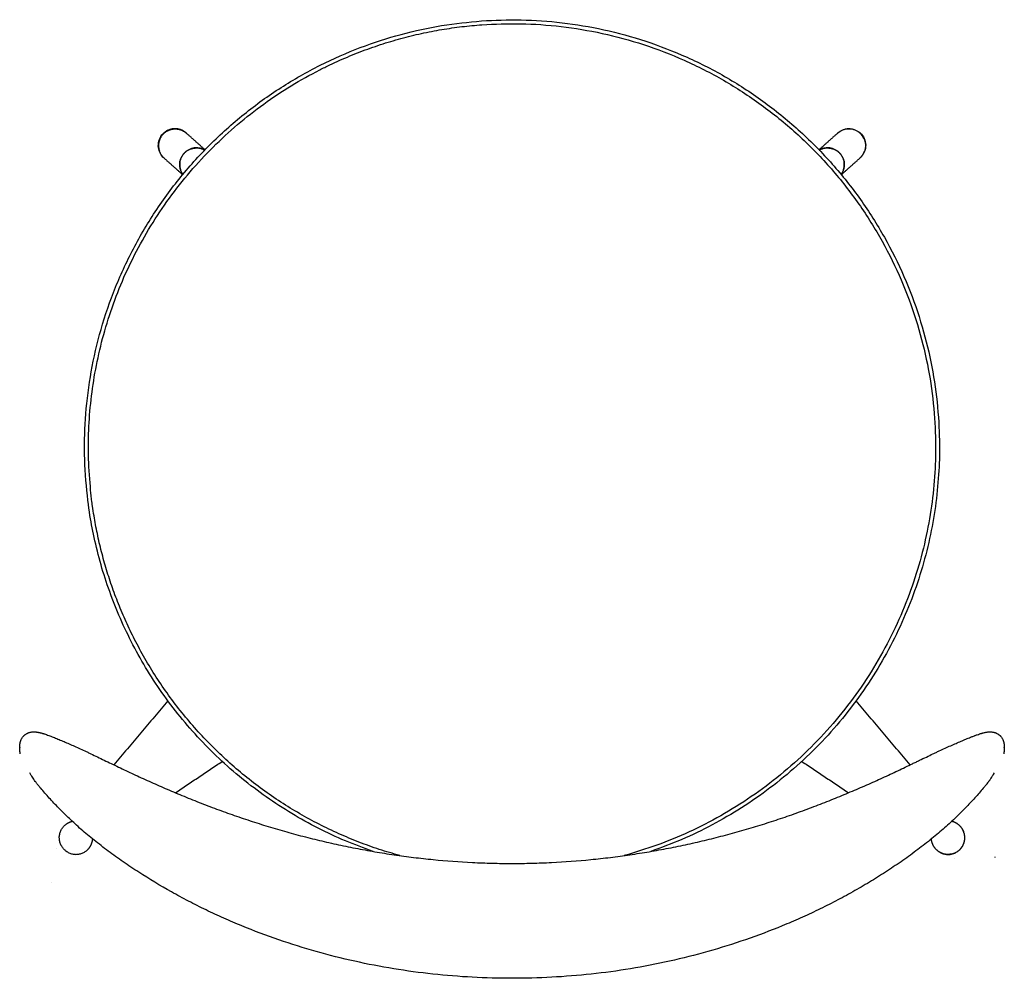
# Model space of a CAD drawing. Header units: millimetres. Extents: x 779 to 2042, y -264 to 1276.
# Tile 1 of 16: x 779 to 1309, y -264 to 252. Entities that reach past the tile are written whole.
import ezdxf

# ---------------------------------------------------------------- set-up
doc = ezdxf.new("R2010")
doc.units = ezdxf.units.MM
doc.layers.add('Make2D$Visible$Curves', color=7, linetype='Continuous', true_color=0x000000)

msp = doc.modelspace()

# ---------------------------------------------------------------- linework, layer by layer
at = {"layer": 'Make2D$Visible$Curves', "color": 18, "lineweight": -3, "true_color": 0x000000}
for points, weights, knots in [([(968.96, -196.07), (825.08, -146.62), (814.24, 5.14), (797.84, 234.66), (1027.36, 251.05)], [0.885639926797, 0.785004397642, 1, 0.707106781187, 1], [815.449428, 815.449428, 815.449428, 1079.608315, 1079.608315, 1439.477754, 1439.477754, 1439.477754]), ([(1027.36, 251.05), (1256.87, 267.45), (1273.27, 37.93), (1285.87, -138.56), (1118.55, -196.07)], [1, 0.707106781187, 1, 0.758431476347, 0.91533821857], [361.440235, 361.440235, 361.440235, 722.88047, 722.88047, 1020.984278, 1020.984278, 1020.984278]), ([(1027.51, 248.96), (1254.93, 265.2), (1271.17, 37.78), (1284.5, -148.74), (1104.19, -198.31)], [1, 0.707106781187, 1, 0.746420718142, 0.93192604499], [0, 0, 0, 351.858377, 351.858377, 656.48815, 656.48815, 656.48815]), ([(840.6, -81.97), (819.62, -40.8), (816.33, 5.29), (805.56, 156.06), (940.24, 224.68)], [0.886062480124, 0.922552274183, 1, 0.784554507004, 0.886062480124], [621.582231, 621.582231, 621.582231, 716.283125, 716.283125, 979.723794, 979.723794, 979.723794]), ([(858.28, 192.02), (857.85, 191.8), (857.45, 191.54), (851.67, 187.76), (853.81, 181.2)], [0.967374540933, 0.982143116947, 1, 0.793499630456, 1], [3.29072, 3.29072, 3.29072, 3.403873, 3.403873, 4.712389, 4.712389, 4.712389]), ([(858.4, 191.91), (856.9, 191.15), (855.78, 189.9), (852.32, 186.03), (853.93, 181.1)], [0.891583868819, 0.928182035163, 1, 0.807180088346, 0.868237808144], [10.670707, 10.670707, 10.670707, 14.137167, 14.137167, 23.444065, 23.444065, 23.444065]), ([(858.4, 191.91), (859.02, 192.23), (859.69, 192.45), (864.62, 194.06), (868.48, 190.6)], [0.944237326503, 0.968793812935, 1, 0.807180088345, 0.868237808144], [12.630928, 12.630928, 12.630928, 14.137167, 14.137167, 23.444065, 23.444065, 23.444065]), ([(1233.04, 187.98), (1232.51, 189.02), (1231.72, 189.9), (1227.1, 195.06), (1220.94, 191.91)], [0.915442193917, 0.948755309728, 1, 0.758294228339, 0.915516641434], [11.663724, 11.663724, 11.663724, 14.137167, 14.137167, 25.803654, 25.803654, 25.803654]), ([(866.6, 168.38), (862.3, 174.27), (867.17, 179.7), (872.03, 185.13), (878.35, 181.5)], [0.928651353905, 0.748682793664, 1, 0.748682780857, 0.928651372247], [2.006762, 2.006762, 2.006762, 14.137167, 14.137167, 26.267572, 26.267572, 26.267572]), ([(878.35, 181.5), (872.03, 185.13), (867.17, 179.7), (862.3, 174.27), (866.6, 168.38)], [0.92854127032, 0.748759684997, 1, 0.748759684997, 0.92854127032], [2.010473, 2.010473, 2.010473, 14.137167, 14.137167, 26.26386, 26.26386, 26.26386]), ([(866.61, 168.4), (862.4, 174.26), (867.22, 179.65), (872.04, 185.04), (878.34, 181.49)], [0.92635657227, 0.750297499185, 1, 0.750297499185, 0.92635657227], [2.0847, 2.0847, 2.0847, 14.137167, 14.137167, 26.189634, 26.189634, 26.189634]), ([(1209.15, 181.5), (1215.47, 185.13), (1220.34, 179.7), (1225.2, 174.27), (1220.9, 168.38)], [0.928651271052, 0.748682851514, 1, 0.74868282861, 0.928651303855], [2.006765, 2.006765, 2.006765, 14.137167, 14.137167, 26.26757, 26.26757, 26.26757]), ([(1220.9, 168.38), (1225.2, 174.27), (1220.34, 179.7), (1215.47, 185.13), (1209.15, 181.5)], [0.928541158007, 0.748759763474, 1, 0.748759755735, 0.928541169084], [2.010477, 2.010477, 2.010477, 14.137167, 14.137167, 26.263857, 26.263857, 26.263857]), ([(1209.16, 181.49), (1215.46, 185.04), (1220.28, 179.65), (1225.11, 174.26), (1220.89, 168.4)], [0.92635645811, 0.750297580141, 1, 0.750297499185, 0.92635657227], [2.084704, 2.084704, 2.084704, 14.137167, 14.137167, 26.189634, 26.189634, 26.189634]), ([(802.38, -194.66), (796.37, -187.95), (803.07, -181.95), (804.8, -180.4), (807.07, -179.88)], [1, 0.707106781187, 1, 0.903357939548, 0.870491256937], [0, 0, 0, 14.137167, 14.137167, 18.801819, 18.801819, 18.801819]), ([(1285.18, -194.71), (1291.18, -188), (1284.48, -182), (1282.72, -180.42), (1280.4, -179.91)], [1, 0.707106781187, 1, 0.901581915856, 0.869304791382], [-28.274334, -28.274334, -28.274334, -14.137167, -14.137167, -9.386791, -9.386791, -9.386791]), ([(1285.18, -194.7), (1291.18, -188), (1284.48, -182), (1284.47, -181.99), (1284.46, -181.98)], [1, 0.707106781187, 1, 0.999197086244, 0.998398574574], [0, 0, 0, 14.137167, 14.137167, 14.175921, 14.175921, 14.175921]), ([(802.38, -194.66), (808.38, -201.36), (815.08, -195.36), (817.75, -192.97), (818.04, -189.4)], [1, 0.707106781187, 1, 0.858350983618, 0.85371055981], [-28.274334, -28.274334, -28.274334, -14.137167, -14.137167, -7.30015, -7.30015, -7.30015]), ([(1285.18, -194.71), (1279.18, -201.41), (1272.48, -195.41), (1269.77, -192.98), (1269.51, -189.36)], [1, 0.707106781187, 1, 0.856611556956, 0.853617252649], [0, 0, 0, 14.137167, 14.137167, 21.058141, 21.058141, 21.058141]), ([(1272.45, -195.38), (1272.46, -195.39), (1272.47, -195.41), (1279.17, -201.41), (1285.18, -194.7)], [0.998398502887, 0.999197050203, 1, 0.707106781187, 1], [14.098411, 14.098411, 14.098411, 14.137167, 14.137167, 28.274334, 28.274334, 28.274334])]:
    msp.add_rational_spline(points, weights, degree=2, knots=knots, dxfattribs=at)
for points, weights, degree in [([(940.24, 224.68), (981.41, 245.66), (1027.51, 248.96)], [0.886062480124, 0.922552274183, 1], 2), ([(868.37, 190.71), (863.78, 194.82), (858.28, 192.02)], [1, 0.811356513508, 0.967374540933], 2), ([(1219.02, 190.6), (1219.89, 191.38), (1220.94, 191.91)], [0.873053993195, 0.856198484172, 0.853912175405], 2), ([(868.42, 190.65), (868.4, 190.68), (868.37, 190.71)], [0.998868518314, 0.999424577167, 1], 2), ([(1233.04, 187.98), (1234.83, 184.46), (1233.46, 180.77)], [0.853906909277, 0.846358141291, 1], 2), ([(856.47, 177.19), (854.68, 178.8), (853.93, 181.1)], [0.868237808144, 0.899926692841, 1], 2), ([(1231.09, 177.25), (1232.79, 178.74), (1233.58, 180.87)], [0.871919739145, 0.905415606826, 1], 2), ([(1231.09, 177.25), (1232.7, 178.72), (1233.46, 180.77)], [0.996412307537, 0.906334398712, 0.873053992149], 2), ([(1233.58, 180.87), (1233.58, 180.87), (1233.58, 180.87)], [1, 0.999966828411, 1], 2), ([(1231.09, 177.25), (1231.06, 177.22), (1231.03, 177.19)], [0.874223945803, 0.873630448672, 0.873053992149], 2), ([(983.32, -198.31), (886.29, -171.64), (840.6, -81.97)], [0.897411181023, 0.815793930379, 0.886062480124], 2), ([(778.75, -140.31), (778.75, -140.28), (778.75, -140.25)], [0.997311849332, 0.998636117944, 1], 2), ([(1308.75, -140.25), (1308.75, -140.28), (1308.75, -140.31)], [1, 0.998633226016, 0.997306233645], 2), ([(802.8, -182.2), (802.74, -182.25), (802.69, -182.3), (802.63, -182.35)], [0.916964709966, 0.919110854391, 0.921311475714, 0.923566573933], 3), ([(1285.79, -183.31), (1285.79, -183.31), (1285.79, -183.31), (1285.79, -183.31)], [0.89135333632, 0.89135334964, 0.891353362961, 0.891353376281], 3), ([(1303.79, -199.29), (1303.76, -199.26), (1303.73, -199.24)], [1, 0.999003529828, 0.998027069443], 2), ([(795.73, -212.7), (795.76, -212.67), (795.78, -212.64)], [1, 0.998508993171, 0.997039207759], 2)]:
    msp.add_rational_spline(points, weights, degree=degree, dxfattribs=at)
for points, knots in [([(853.81, 181.2), (853.46, 182.28), (853.31, 183.42), (853.38, 184.55), (853.46, 185.78), (853.78, 186.97), (854.34, 188.07), (854.9, 189.17), (855.67, 190.14), (856.62, 190.92), (857.49, 191.65), (858.49, 192.2), (859.57, 192.55), (860.65, 192.91), (861.78, 193.05), (862.91, 192.98), (864.14, 192.91), (865.34, 192.58), (866.44, 192.03), (867.13, 191.67), (867.78, 191.23), (868.37, 190.71)], [0, 0, 0, 0, 3.412708, 3.412708, 3.412708, 7.114166, 7.114166, 7.114166, 10.815597, 10.815597, 10.815597, 14.228248, 14.228248, 14.228248, 17.640938, 17.640938, 17.640938, 21.342477, 21.342477, 21.342477, 23.696683, 23.696683, 23.696683, 23.696683]), ([(1219.14, 190.71), (1219.81, 191.31), (1220.57, 191.8), (1221.39, 192.18), (1222.5, 192.69), (1223.71, 192.97), (1224.94, 193), (1226.08, 193.02), (1227.2, 192.83), (1228.27, 192.44), (1229.33, 192.04), (1230.31, 191.45), (1231.15, 190.69), (1232.07, 189.87), (1232.8, 188.87), (1233.32, 187.75), (1233.83, 186.64), (1234.11, 185.43), (1234.14, 184.2), (1234.16, 183.06), (1233.97, 181.93), (1233.58, 180.87)], [0, 0, 0, 0, 2.710406, 2.710406, 2.710406, 6.41194, 6.41194, 6.41194, 9.824626, 9.824626, 9.824626, 13.237274, 13.237274, 13.237274, 16.938706, 16.938706, 16.938706, 20.640168, 20.640168, 20.640168, 24.052881, 24.052881, 24.052881, 24.052881]), ([(856.36, 177.3), (856.03, 177.59), (855.72, 177.91), (855.44, 178.25), (854.71, 179.13), (854.16, 180.13), (853.81, 181.2)], [0, 0, 0, 0, 1.329619, 1.329619, 1.329619, 4.742367, 4.742367, 4.742367, 4.742367]), ([(779.19, -136.87), (779.23, -136.76), (779.26, -136.65), (779.35, -136.42), (779.39, -136.3), (779.49, -136.06), (779.54, -135.94), (779.69, -135.63), (779.79, -135.44), (779.93, -135.19), (779.96, -135.14), (780.09, -134.94), (780.18, -134.79), (780.42, -134.46), (780.57, -134.27), (780.76, -134.06), (780.79, -134.02), (780.94, -133.87), (781.05, -133.76), (781.19, -133.62), (781.21, -133.6), (781.33, -133.49), (781.44, -133.41), (781.62, -133.25), (781.71, -133.19), (781.84, -133.09), (781.89, -133.06), (782.07, -132.93), (782.21, -132.84), (782.35, -132.76), (782.48, -132.68), (782.61, -132.6), (782.83, -132.49), (782.92, -132.45), (783.03, -132.4), (783.06, -132.38), (783.09, -132.37), (783.21, -132.32), (783.33, -132.27), (783.53, -132.19), (783.6, -132.17), (783.82, -132.09), (783.97, -132.04), (784.27, -131.96), (784.42, -131.92), (784.65, -131.87), (784.73, -131.86), (784.87, -131.83), (784.94, -131.82), (785.01, -131.81), (785.23, -131.78), (785.45, -131.75), (785.88, -131.72), (786.09, -131.71), (786.3, -131.7), (786.51, -131.7), (786.71, -131.71), (786.92, -131.72), (787.13, -131.73), (787.33, -131.74), (787.53, -131.76), (787.73, -131.78), (787.92, -131.81), (788.31, -131.87), (788.5, -131.9), (788.69, -131.93), (788.82, -131.96), (788.95, -131.98), (789.08, -132.01), (789.2, -132.04), (789.32, -132.06), (789.56, -132.12), (789.69, -132.15), (789.81, -132.18), (789.91, -132.2), (790.02, -132.23), (790.22, -132.28), (790.3, -132.3), (790.57, -132.38), (790.76, -132.43), (790.99, -132.5), (791.05, -132.52), (791.24, -132.57), (791.36, -132.61), (791.7, -132.71), (791.88, -132.77), (792.05, -132.83), (792.43, -132.95), (792.81, -133.08), (793.58, -133.35), (793.97, -133.49), (794.37, -133.64), (794.76, -133.78), (795.16, -133.94), (795.96, -134.25), (796.37, -134.41), (796.78, -134.57), (797.2, -134.74), (797.61, -134.9), (798.45, -135.25), (798.88, -135.42), (799.31, -135.6), (799.74, -135.78), (800.17, -135.96), (800.61, -136.14), (801.04, -136.32), (801.48, -136.51), (801.93, -136.7), (802.82, -137.08), (803.74, -137.47), (804.67, -137.87), (805.61, -138.27), (806.57, -138.69), (807.55, -139.13), (809.51, -139.99), (811.56, -140.93), (813.75, -141.95), (814.29, -142.2), (814.85, -142.46), (815.4, -142.73), (815.96, -142.99), (816.53, -143.26), (817.1, -143.53), (818.24, -144.08), (819.41, -144.64), (820.6, -145.21), (821.79, -145.78), (823.01, -146.37), (825.49, -147.57), (826.75, -148.17), (828.03, -148.79), (829.32, -149.41), (830.62, -150.03), (831.94, -150.66), (833.26, -151.29), (834.59, -151.92), (835.94, -152.56), (838.63, -153.82), (841.37, -155.1), (844.18, -156.38), (846.97, -157.66), (849.82, -158.94), (855.61, -161.5), (858.56, -162.78), (861.55, -164.04), (864.54, -165.31), (867.58, -166.57), (870.66, -167.81), (872.2, -168.43), (873.75, -169.05), (875.31, -169.66), (876.86, -170.27), (878.43, -170.88), (880, -171.48), (883.13, -172.67), (886.29, -173.85), (892.66, -176.14), (895.87, -177.26), (899.1, -178.35), (902.33, -179.44), (905.58, -180.5), (908.85, -181.52), (912.12, -182.55), (915.42, -183.54), (918.73, -184.5), (922.04, -185.46), (925.37, -186.38), (932.08, -188.16), (935.46, -189.02), (938.85, -189.84), (942.25, -190.66), (945.66, -191.45), (949.09, -192.19), (952.53, -192.94), (955.99, -193.66), (959.46, -194.33), (962.92, -195), (966.39, -195.63), (973.35, -196.82), (976.83, -197.37), (983.81, -198.39), (987.31, -198.86), (994.31, -199.72), (997.82, -200.11), (1001.33, -200.45), (1008.36, -201.15), (1015.41, -201.67), (1026.01, -202.2), (1029.55, -202.33), (1036.65, -202.51), (1040.2, -202.56), (1043.75, -202.56)], [15, 15, 15, 15, 15.946097, 15.946097, 16.898572, 16.898572, 17.85805, 17.85805, 19.386529, 19.386529, 19.800651, 19.800651, 20.963525, 20.963525, 22.480731, 22.480731, 22.771365, 22.771365, 23.772797, 23.772797, 23.966176, 23.966176, 24.777284, 24.777284, 25.448729, 25.448729, 25.783252, 25.783252, 26.789558, 26.789558, 26.789558, 27.720961, 27.720961, 28.294803, 28.294803, 28.502549, 28.502549, 28.502549, 29.219272, 29.219272, 29.683327, 29.683327, 30.636494, 30.636494, 31.584538, 31.584538, 32.124183, 32.124183, 32.75256, 32.75256, 32.75256, 34.21617, 34.21617, 35.66977, 35.66977, 35.66977, 37.116247, 37.116247, 37.116247, 38.556463, 38.556463, 38.556463, 39.987122, 39.987122, 41.414926, 41.414926, 41.414926, 42.402429, 42.402429, 42.402429, 43.302234, 43.302234, 44.25015, 44.25015, 44.25015, 44.811049, 44.811049, 45.257215, 45.257215, 46.615996, 46.615996, 47.123715, 47.123715, 48.136673, 48.136673, 49.818746, 49.818746, 49.818746, 52.571579, 52.571579, 55.311398, 55.311398, 55.311398, 58.043387, 58.043387, 60.767909, 60.767909, 60.767909, 63.489558, 63.489558, 66.208539, 66.208539, 66.208539, 68.926358, 68.926358, 68.926358, 71.644924, 71.644924, 71.644924, 77.093206, 77.093206, 77.093206, 82.521619, 82.521619, 82.521619, 93.31212, 93.31212, 93.31212, 95.999099, 95.999099, 95.999099, 98.682715, 98.682715, 98.682715, 104.048215, 104.048215, 104.048215, 109.421927, 109.421927, 114.813403, 114.813403, 114.813403, 120.223911, 120.223911, 120.223911, 125.614125, 125.614125, 125.614125, 136.341037, 136.341037, 136.341037, 147.03341, 147.03341, 157.726607, 157.726607, 157.726607, 168.449634, 168.449634, 168.449634, 173.818985, 173.818985, 173.818985, 179.170934, 179.170934, 179.170934, 189.833102, 189.833102, 200.456569, 200.456569, 200.456569, 211.058479, 211.058479, 211.058479, 221.65397, 221.65397, 221.65397, 232.256684, 232.256684, 242.877607, 242.877607, 242.877607, 253.527456, 253.527456, 253.527456, 264.208839, 264.208839, 264.208839, 274.868001, 274.868001, 285.498699, 285.498699, 296.111257, 296.111257, 306.71488, 306.71488, 306.71488, 327.93725, 327.93725, 338.568464, 338.568464, 349.224913, 349.224913, 349.224913, 349.224913]), ([(1043.75, -202.56), (1047.3, -202.56), (1050.85, -202.51), (1057.95, -202.33), (1061.49, -202.2), (1072.09, -201.67), (1079.14, -201.15), (1086.18, -200.45), (1089.69, -200.11), (1093.2, -199.72), (1100.21, -198.86), (1103.71, -198.39), (1110.69, -197.37), (1114.18, -196.81), (1121.14, -195.63), (1124.62, -194.99), (1128.08, -194.32), (1131.54, -193.65), (1134.99, -192.94), (1141.85, -191.44), (1145.26, -190.66), (1152.04, -189.02), (1155.4, -188.17), (1162.1, -186.39), (1165.43, -185.47), (1168.73, -184.51), (1172.04, -183.55), (1175.32, -182.56), (1178.59, -181.54), (1181.86, -180.52), (1185.1, -179.46), (1188.32, -178.38), (1191.55, -177.29), (1194.76, -176.17), (1201.12, -173.88), (1204.28, -172.71), (1207.4, -171.52), (1210.55, -170.31), (1213.66, -169.09), (1216.73, -167.85), (1218.28, -167.23), (1219.81, -166.61), (1221.33, -165.98), (1222.85, -165.35), (1224.36, -164.72), (1225.86, -164.08), (1228.84, -162.82), (1231.79, -161.55), (1237.58, -158.99), (1240.42, -157.71), (1243.21, -156.44), (1246, -155.16), (1248.74, -153.89), (1251.42, -152.63), (1254.11, -151.36), (1256.74, -150.1), (1259.3, -148.87), (1259.94, -148.56), (1260.58, -148.26), (1261.22, -147.95), (1261.85, -147.64), (1262.48, -147.34), (1263.11, -147.04), (1264.36, -146.43), (1265.59, -145.84), (1266.79, -145.26), (1267.99, -144.68), (1269.17, -144.12), (1270.32, -143.57), (1270.89, -143.3), (1271.46, -143.03), (1272.02, -142.76), (1272.58, -142.5), (1273.14, -142.24), (1273.68, -141.98), (1275.87, -140.96), (1277.93, -140.03), (1279.88, -139.16), (1280.86, -138.72), (1281.82, -138.31), (1283.68, -137.5), (1284.59, -137.11), (1285.48, -136.74), (1285.92, -136.55), (1286.36, -136.36), (1286.8, -136.18), (1287.24, -136), (1287.67, -135.82), (1288.1, -135.64), (1288.53, -135.46), (1288.95, -135.29), (1289.8, -134.94), (1290.21, -134.77), (1290.62, -134.61), (1290.9, -134.5), (1291.17, -134.39), (1291.58, -134.23), (1291.71, -134.18), (1292.12, -134.02), (1292.38, -133.92), (1292.78, -133.77), (1292.91, -133.72), (1293.3, -133.58), (1293.56, -133.48), (1293.95, -133.34), (1294.08, -133.3), (1294.59, -133.11), (1294.97, -132.99), (1295.35, -132.86), (1295.51, -132.81), (1295.7, -132.75), (1296.07, -132.63), (1296.26, -132.57), (1296.59, -132.48), (1296.71, -132.44), (1296.89, -132.39), (1296.96, -132.37), (1297.13, -132.32), (1297.25, -132.29), (1297.44, -132.24), (1297.51, -132.22), (1297.57, -132.21), (1297.87, -132.13), (1298.15, -132.07), (1298.42, -132.01), (1298.65, -131.96), (1298.86, -131.92), (1299.31, -131.85), (1299.57, -131.81), (1299.83, -131.78), (1300.03, -131.76), (1300.23, -131.74), (1300.64, -131.71), (1300.85, -131.7), (1301.07, -131.7), (1301.28, -131.7), (1301.49, -131.71), (1301.92, -131.74), (1302.14, -131.76), (1302.37, -131.79), (1302.51, -131.81), (1302.66, -131.84), (1302.9, -131.88), (1302.97, -131.9), (1303.11, -131.93), (1303.2, -131.95), (1303.42, -132.01), (1303.55, -132.05), (1303.77, -132.12), (1303.86, -132.15), (1304.03, -132.21), (1304.1, -132.24), (1304.25, -132.3), (1304.33, -132.33), (1304.41, -132.37), (1304.63, -132.47), (1304.85, -132.58), (1305.07, -132.71), (1305.21, -132.79), (1305.35, -132.88), (1305.56, -133.02), (1305.63, -133.07), (1305.77, -133.17), (1305.83, -133.22), (1306.02, -133.37), (1306.15, -133.47), (1306.39, -133.7), (1306.51, -133.81), (1306.67, -133.99), (1306.72, -134.04), (1306.93, -134.27), (1307.08, -134.46), (1307.31, -134.78), (1307.4, -134.91), (1307.52, -135.11), (1307.56, -135.17), (1307.71, -135.42), (1307.8, -135.6), (1307.95, -135.91), (1308, -136.03), (1308.1, -136.27), (1308.14, -136.39), (1308.23, -136.62), (1308.27, -136.73), (1308.3, -136.85)], [0, 0, 0, 0, 10.654325, 10.654325, 21.285215, 21.285215, 42.512512, 42.512512, 42.512512, 53.121623, 53.121623, 63.741748, 63.741748, 74.381828, 74.381828, 85.05194, 85.05194, 85.05194, 95.718008, 95.718008, 106.345301, 106.345301, 116.944049, 116.944049, 127.524961, 127.524961, 127.524961, 138.101515, 138.101515, 138.101515, 148.685736, 148.685736, 148.685736, 159.292771, 159.292771, 169.939752, 169.939752, 169.939752, 180.6487, 180.6487, 180.6487, 186.019699, 186.019699, 186.019699, 191.377117, 191.377117, 191.377117, 202.062624, 202.062624, 212.731895, 212.731895, 212.731895, 223.418704, 223.418704, 223.418704, 234.170713, 234.170713, 234.170713, 236.876675, 236.876675, 236.876675, 239.592387, 239.592387, 239.592387, 245.012759, 245.012759, 245.012759, 250.410526, 250.410526, 250.410526, 253.104437, 253.104437, 253.104437, 255.797592, 255.797592, 255.797592, 266.573044, 266.573044, 266.573044, 271.972933, 271.972933, 277.388004, 277.388004, 277.388004, 280.101127, 280.101127, 280.101127, 282.81841, 282.81841, 282.81841, 285.535073, 285.535073, 288.25174, 288.25174, 288.25174, 290.062375, 290.062375, 290.968055, 290.968055, 292.780548, 292.780548, 293.68756, 293.68756, 295.503673, 295.503673, 296.413039, 296.413039, 299.149712, 299.149712, 299.149712, 300.839442, 300.839442, 302.195798, 302.195798, 303.012423, 303.012423, 303.421685, 303.421685, 304.200807, 304.200807, 304.665506, 304.665506, 304.665506, 306.824348, 306.824348, 306.824348, 308.348788, 308.348788, 310.314215, 310.314215, 310.314215, 311.767811, 311.767811, 313.234825, 313.234825, 313.234825, 314.709672, 314.709672, 316.193339, 316.193339, 316.193339, 317.127389, 317.127389, 317.653406, 317.653406, 318.24734, 318.24734, 319.088225, 319.088225, 319.67749, 319.67749, 320.192101, 320.192101, 320.722741, 320.722741, 320.722741, 322.229574, 322.229574, 322.229574, 323.249486, 323.249486, 323.781403, 323.781403, 324.268342, 324.268342, 325.265798, 325.265798, 326.299834, 326.299834, 326.751017, 326.751017, 328.266418, 328.266418, 329.302125, 329.302125, 329.840621, 329.840621, 331.262957, 331.262957, 332.230973, 332.230973, 333.191594, 333.191594, 334.145425, 334.145425, 334.145425, 334.145425]), ([(778.75, -140.25), (778.75, -140.17), (778.75, -140.09), (778.75, -140.01), (778.75, -139.93), (778.76, -139.85), (778.76, -139.77), (778.76, -139.68), (778.76, -139.6), (778.77, -139.51), (778.77, -139.43), (778.78, -139.34), (778.78, -139.26), (778.79, -139.18), (778.79, -139.11), (778.8, -139.04), (778.8, -139.02), (778.8, -139.01), (778.8, -138.99), (778.81, -138.9), (778.82, -138.81), (778.83, -138.71)], [0.008746, 0.008746, 0.008746, 0.008746, 1, 1, 1, 2, 2, 2, 3, 3, 3, 4, 4, 4, 5, 5, 5, 6, 6, 6, 7, 7, 7, 7]), ([(778.85, -142.06), (778.84, -141.97), (778.83, -141.88), (778.82, -141.78), (778.81, -141.69), (778.8, -141.6), (778.8, -141.51), (778.8, -141.51), (778.8, -141.51), (778.8, -141.5), (778.79, -141.42), (778.78, -141.33), (778.78, -141.25), (778.77, -141.16), (778.77, -141.07), (778.77, -140.99), (778.76, -140.9), (778.76, -140.82), (778.76, -140.73), (778.76, -140.65), (778.75, -140.57), (778.75, -140.49), (778.75, -140.41), (778.75, -140.33), (778.75, -140.25)], [344.533001, 344.533001, 344.533001, 344.533001, 345.533001, 345.533001, 345.533001, 346.533001, 346.533001, 346.533001, 347.533001, 347.533001, 347.533001, 348.533001, 348.533001, 348.533001, 349.533001, 349.533001, 349.533001, 350.533001, 350.533001, 350.533001, 351.533001, 351.533001, 351.533001, 352.526696, 352.526696, 352.526696, 352.526696]), ([(778.86, -138.43), (778.87, -138.33), (778.89, -138.24), (778.9, -138.14), (778.9, -138.13), (778.91, -138.12), (778.91, -138.11), (778.92, -138.02), (778.94, -137.93), (778.95, -137.84)], [8, 8, 8, 8, 9, 9, 9, 10, 10, 10, 11, 11, 11, 11]), ([(778.96, -142.92), (778.95, -142.83), (778.94, -142.74), (778.92, -142.66), (778.92, -142.65), (778.92, -142.64), (778.92, -142.63), (778.91, -142.54), (778.89, -142.44), (778.88, -142.34)], [340.533001, 340.533001, 340.533001, 340.533001, 341.533001, 341.533001, 341.533001, 342.533001, 342.533001, 342.533001, 343.533001, 343.533001, 343.533001, 343.533001]), ([(1308.54, -137.82), (1308.56, -137.91), (1308.58, -138.01), (1308.6, -138.11), (1308.6, -138.11), (1308.6, -138.12), (1308.6, -138.12), (1308.61, -138.22), (1308.63, -138.32), (1308.64, -138.42)], [338.145425, 338.145425, 338.145425, 338.145425, 339.145425, 339.145425, 339.145425, 340.145425, 340.145425, 340.145425, 341.145425, 341.145425, 341.145425, 341.145425]), ([(1308.68, -138.7), (1308.68, -138.8), (1308.69, -138.89), (1308.7, -138.98), (1308.7, -139), (1308.71, -139.02), (1308.71, -139.04), (1308.71, -139.11), (1308.72, -139.18), (1308.72, -139.25), (1308.73, -139.34), (1308.73, -139.42), (1308.74, -139.51)], [342.145425, 342.145425, 342.145425, 342.145425, 343.145425, 343.145425, 343.145425, 344.145425, 344.145425, 344.145425, 345.145425, 345.145425, 345.145425, 346.145425, 346.145425, 346.145425, 346.145425]), ([(1308.75, -140.25), (1308.75, -140.33), (1308.75, -140.41), (1308.75, -140.49), (1308.75, -140.57), (1308.75, -140.65), (1308.75, -140.74), (1308.74, -140.82), (1308.74, -140.91), (1308.74, -140.99), (1308.73, -141.08), (1308.73, -141.17), (1308.72, -141.25), (1308.72, -141.34), (1308.71, -141.42), (1308.71, -141.5), (1308.71, -141.51), (1308.71, -141.52), (1308.71, -141.52), (1308.7, -141.61), (1308.69, -141.7), (1308.68, -141.79)], [0.003255, 0.003255, 0.003255, 0.003255, 1, 1, 1, 2, 2, 2, 3, 3, 3, 4, 4, 4, 5, 5, 5, 6, 6, 6, 7, 7, 7, 7]), ([(1308.74, -139.51), (1308.74, -139.59), (1308.74, -139.68), (1308.75, -139.76), (1308.75, -139.85), (1308.75, -139.93), (1308.75, -140.01), (1308.75, -140.09), (1308.75, -140.17), (1308.75, -140.25)], [346.145425, 346.145425, 346.145425, 346.145425, 347.145425, 347.145425, 347.145425, 348.145425, 348.145425, 348.145425, 349.140578, 349.140578, 349.140578, 349.140578]), ([(1043.75, -264.39), (1036.63, -264.39), (1029.5, -264.21), (1015.3, -263.45), (1008.22, -262.89), (994.1, -261.37), (987.07, -260.41), (973.04, -258.11), (966.05, -256.76), (959.11, -255.22), (952.16, -253.68), (945.24, -251.93), (938.4, -250), (931.59, -248.07), (924.84, -245.96), (918.16, -243.65), (911.48, -241.35), (904.89, -238.86), (898.37, -236.19), (895.11, -234.85), (891.87, -233.46), (885.44, -230.6), (882.24, -229.12), (879.08, -227.59), (875.9, -226.07), (872.76, -224.49), (866.54, -221.26), (863.47, -219.6), (860.44, -217.9), (854.39, -214.51), (848.51, -210.97), (842.83, -207.3), (839.98, -205.45), (837.19, -203.58), (834.46, -201.68), (831.71, -199.78), (829.02, -197.84), (826.41, -195.89), (823.81, -193.95), (821.28, -192), (817.63, -189.06), (816.44, -188.09), (814.1, -186.14), (812.97, -185.17), (811.86, -184.2), (810.74, -183.23), (809.66, -182.26), (807.56, -180.34), (806.53, -179.39), (805.53, -178.44), (803.53, -176.54), (801.64, -174.65), (799.83, -172.8), (798.93, -171.88), (798.05, -170.96), (796.33, -169.14), (795.48, -168.23), (794.66, -167.34), (793.84, -166.44), (793.05, -165.55), (791.51, -163.8), (790.77, -162.93), (790.06, -162.08), (789.71, -161.66), (789.36, -161.24), (788.81, -160.54), (788.59, -160.27), (788.27, -159.86), (788.16, -159.72), (787.74, -159.18), (787.44, -158.78), (786.86, -158), (786.59, -157.62), (786.32, -157.24), (785.81, -156.49), (785.35, -155.79), (784.69, -154.67), (784.46, -154.24), (784.24, -153.82)], [0, 0, 0, 0, 21.377809, 21.377809, 42.676267, 42.676267, 63.968648, 63.968648, 85.335953, 85.335953, 85.335953, 106.72212, 106.72212, 106.72212, 128.008401, 128.008401, 128.008401, 149.27503, 149.27503, 149.27503, 159.928542, 159.928542, 170.617276, 170.617276, 170.617276, 181.341152, 181.341152, 192.050619, 192.050619, 192.050619, 213.406336, 213.406336, 213.406336, 224.110879, 224.110879, 224.110879, 234.858983, 234.858983, 234.858983, 245.534629, 245.534629, 250.851373, 250.851373, 256.169929, 256.169929, 256.169929, 261.50345, 261.50345, 266.864373, 266.864373, 266.864373, 277.652945, 277.652945, 277.652945, 283.027822, 283.027822, 288.396092, 288.396092, 288.396092, 293.764759, 293.764759, 299.147853, 299.147853, 299.147853, 301.854761, 301.854761, 303.666766, 303.666766, 304.573833, 304.573833, 307.294846, 307.294846, 310.009597, 310.009597, 310.009597, 315.401485, 315.401485, 318.981194, 318.981194, 318.981194, 318.981194]), ([(1303.26, -153.82), (1303.21, -153.93), (1303.15, -154.03), (1302.93, -154.46), (1302.74, -154.79), (1302.54, -155.13), (1302.44, -155.3), (1302.33, -155.48), (1302.12, -155.83), (1302, -156), (1301.66, -156.54), (1301.41, -156.91), (1301.15, -157.28), (1301.06, -157.41), (1300.97, -157.53), (1300.7, -157.91), (1300.52, -158.17), (1300.23, -158.56), (1300.13, -158.69), (1299.84, -159.08), (1299.64, -159.34), (1299.33, -159.74), (1299.22, -159.88), (1298.91, -160.28), (1298.69, -160.55), (1298.36, -160.97), (1298.22, -161.13), (1297.86, -161.58), (1297.65, -161.83), (1297.45, -162.07), (1296.75, -162.91), (1296.02, -163.77), (1294.49, -165.52), (1293.69, -166.4), (1292.88, -167.3), (1292.06, -168.19), (1291.22, -169.1), (1289.5, -170.92), (1288.62, -171.83), (1287.72, -172.75), (1285.93, -174.58), (1284.07, -176.44), (1281.1, -179.26), (1280.09, -180.21), (1278, -182.12), (1276.93, -183.08), (1275.82, -184.05), (1274.71, -185.02), (1273.57, -186), (1271.22, -187.96), (1270.02, -188.94), (1268.8, -189.93), (1267.57, -190.92), (1266.31, -191.91), (1263.77, -193.88), (1262.47, -194.86), (1261.16, -195.84), (1258.56, -197.79), (1255.88, -199.71), (1250.42, -203.51), (1247.64, -205.38), (1244.8, -207.21), (1241.96, -209.05), (1239.07, -210.86), (1233.19, -214.4), (1230.21, -216.14), (1227.18, -217.84), (1224.14, -219.54), (1221.05, -221.21), (1214.83, -224.45), (1211.68, -226.03), (1208.5, -227.56), (1205.34, -229.08), (1202.16, -230.56), (1195.73, -233.42), (1192.5, -234.8), (1189.24, -236.14), (1182.74, -238.81), (1176.15, -241.3), (1169.49, -243.6), (1162.81, -245.91), (1156.06, -248.03), (1142.4, -251.9), (1135.49, -253.64), (1128.54, -255.19), (1121.58, -256.74), (1114.58, -258.09), (1100.52, -260.4), (1093.47, -261.36), (1079.32, -262.88), (1072.23, -263.45), (1058.01, -264.2), (1050.88, -264.39), (1043.75, -264.39)], [23.355134, 23.355134, 23.355134, 23.355134, 24.260553, 24.260553, 26.980128, 26.980128, 26.980128, 28.345856, 28.345856, 29.712302, 29.712302, 32.433364, 32.433364, 32.433364, 33.377491, 33.377491, 35.25971, 35.25971, 36.197949, 36.197949, 38.070746, 38.070746, 39.005407, 39.005407, 40.872779, 40.872779, 41.830174, 41.830174, 43.161736, 43.161736, 43.161736, 48.50444, 48.50444, 53.857223, 53.857223, 53.857223, 59.223162, 59.223162, 64.582262, 64.582262, 64.582262, 75.247281, 75.247281, 80.565073, 80.565073, 85.888007, 85.888007, 85.888007, 91.228171, 91.228171, 96.596875, 96.596875, 96.596875, 101.994311, 101.994311, 107.385029, 107.385029, 107.385029, 118.094791, 118.094791, 128.765104, 128.765104, 128.765104, 139.438998, 139.438998, 150.145882, 150.145882, 150.145882, 160.892605, 160.892605, 171.618753, 171.618753, 171.618753, 182.28662, 182.28662, 192.923635, 192.923635, 192.923635, 214.168942, 214.168942, 214.168942, 235.451453, 235.451453, 256.843574, 256.843574, 256.843574, 278.257582, 278.257582, 299.597663, 299.597663, 320.932838, 320.932838, 342.324126, 342.324126, 342.324126, 342.324126])]:
    msp.add_open_spline(points, degree=3, knots=knots, dxfattribs=at)
for points, degree in [([(878.49, 181.64), (868.48, 190.6)], 1), ([(1219.02, 190.6), (1209.02, 181.64)], 1), ([(856.47, 177.19), (866.48, 168.23)], 1), ([(1221.03, 168.23), (1231.03, 177.19)], 1), ([(858.51, -114.96), (829.43, -149.46)], 1), ([(1258.08, -149.46), (1228.99, -114.96)], 1), ([(778.95, -137.84), (778.98, -137.73), (779, -137.63), (779.02, -137.53)], 3), ([(779.02, -137.53), (779.04, -137.45), (779.06, -137.37), (779.07, -137.3)], 3), ([(779.07, -137.3), (779.08, -137.27), (779.09, -137.24), (779.1, -137.21)], 3), ([(779.1, -137.21), (779.13, -137.1), (779.16, -136.99), (779.19, -136.87)], 3), ([(1308.3, -136.85), (1308.33, -136.96), (1308.37, -137.07), (1308.4, -137.18)], 3), ([(1308.4, -137.18), (1308.41, -137.22), (1308.42, -137.26), (1308.43, -137.3)], 3), ([(1308.43, -137.3), (1308.45, -137.37), (1308.46, -137.44), (1308.48, -137.5)], 3), ([(1308.48, -137.5), (1308.5, -137.61), (1308.52, -137.71), (1308.54, -137.82)], 3), ([(778.75, -140.07), (778.75, -140.13), (778.75, -140.19), (778.75, -140.25)], 3), ([(778.75, -140.25), (778.75, -140.25), (778.75, -140.25), (778.75, -140.25)], 3), ([(778.83, -138.71), (778.84, -138.62), (778.85, -138.53), (778.86, -138.43)], 3), ([(778.88, -142.34), (778.87, -142.25), (778.86, -142.16), (778.85, -142.06)], 3), ([(779.01, -143.22), (779, -143.12), (778.98, -143.02), (778.96, -142.92)], 3), ([(1308.54, -142.94), (1308.52, -143.04), (1308.5, -143.14), (1308.48, -143.24)], 3), ([(1308.58, -142.66), (1308.57, -142.75), (1308.55, -142.85), (1308.54, -142.94)], 3), ([(1308.62, -142.36), (1308.61, -142.46), (1308.6, -142.55), (1308.58, -142.65)], 3), ([(1308.58, -142.65), (1308.58, -142.65), (1308.58, -142.65), (1308.58, -142.66)], 3), ([(1308.66, -142.07), (1308.64, -142.17), (1308.63, -142.26), (1308.62, -142.36)], 3), ([(1308.64, -138.42), (1308.65, -138.51), (1308.66, -138.61), (1308.68, -138.7)], 3), ([(1308.68, -141.79), (1308.67, -141.89), (1308.67, -141.98), (1308.66, -142.07)], 3), ([(1308.75, -140.25), (1308.75, -140.19), (1308.75, -140.13), (1308.75, -140.07)], 3), ([(1308.75, -140.25), (1308.75, -140.25), (1308.75, -140.25), (1308.75, -140.25)], 3), ([(779.07, -143.52), (779.05, -143.42), (779.03, -143.32), (779.01, -143.22)], 3), ([(862.58, -164.48), (887.75, -147.61)], 1), ([(1199.75, -147.61), (1224.92, -164.48)], 1), ([(1308.48, -143.24), (1308.46, -143.34), (1308.44, -143.44), (1308.42, -143.55)], 3), ([(798.37, -194.64), (798.37, -194.64), (798.37, -194.64), (798.37, -194.64)], 3), ([(800.45, -192.77), (800.45, -192.77), (800.45, -192.77), (800.45, -192.77)], 3), ([(1279.73, -198.01), (1279.73, -198.01), (1279.73, -198.01), (1279.73, -198.01)], 3), ([(1281.81, -199.87), (1281.81, -199.87), (1281.81, -199.87), (1281.81, -199.87)], 3)]:
    msp.add_open_spline(points, degree=degree, dxfattribs=at)

doc.saveas('drawing.dxf')
